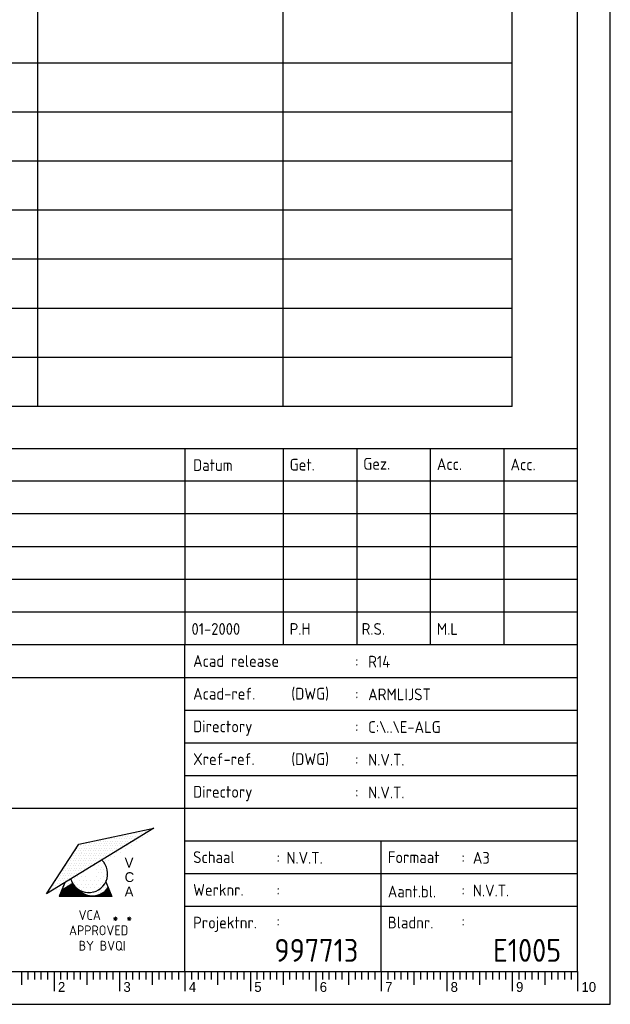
# Model space of a CAD drawing. Extents: x 0 to 420, y 0 to 297.
# Tile 5 of 6: x 330 to 420, y 0 to 151. Entities that reach past the tile are written whole.
import ezdxf
from ezdxf.enums import TextEntityAlignment as Align

# ---------------------------------------------------------------- set-up
doc = ezdxf.new("R2010")
doc.units = 0
doc.header["$LTSCALE"] = 1500
doc.layers.get('0').update_dxf_attribs({"linetype": 'CONTINUOUS'})
for name, color, linetype in [('E--L$2A-_KADER', 7, 'CONTINUOUS'), ('E--L$4A-_STEMPEL', 2, 'CONTINUOUS'), ('E--L6222_WCD220V', 3, 'CONTINUOUS'), ('TABEL', 5, 'CONTINUOUS')]:
    doc.layers.add(name, color=color, linetype=linetype)
doc.styles.add('ISO', font='isocp.shx')
doc.styles.add('UNIV', font='UNIV.SHX')

# ---------------------------------------------------------------- blocks, each defined once
blk = doc.blocks.new('*X0')
at = {"color": 0}
for p, q in [((100.78125, 134.0625), (100.78125, 134.0625)), ((101.71875, 134.0625), (101.71875, 134.0625)), ((102.1875, 135), (102.1875, 135)), ((103.125, 135), (103.125, 135)), ((103.59375, 135.9375), (103.59375, 135.9375)), ((104.53125, 135.9375), (104.53125, 135.9375)), ((97.96875, 132.1875), (97.96875, 132.1875)), ((98.90625, 132.1875), (98.90625, 132.1875)), ((99.375, 133.125), (99.375, 133.125)), ((100.3125, 133.125), (100.3125, 133.125)), ((93.75, 129.375), (93.75, 129.375)), ((94.6875, 129.375), (94.6875, 129.375)), ((95.15625, 130.3125), (95.15625, 130.3125)), ((96.09375, 130.3125), (96.09375, 130.3125)), ((96.5625, 131.25), (96.5625, 131.25)), ((97.5, 131.25), (97.5, 131.25)), ((81.5625, 121.875), (81.5625, 121.875)), ((82.96875, 122.8125), (82.96875, 122.8125))]:
    blk.add_line(p, q, dxfattribs=at)
blk = doc.blocks.new('*X2')
at = {"color": 0}
for p, q in [((98.4375, 121.875), (98.4375, 121.875)), ((99.0625, 121.875), (99.0625, 121.875)), ((99.375, 122.5), (99.375, 122.5)), ((99.6875, 121.875), (99.6875, 121.875)), ((97.8125, 120.625), (97.8125, 120.625)), ((98.125, 121.25), (98.125, 121.25)), ((98.75, 121.25), (98.75, 121.25))]:
    blk.add_line(p, q, dxfattribs=at)
blk = doc.blocks.new('*X1')
at = {"color": 0}
for p, q in [((108.4375, 121.875), (108.4375, 121.875)), ((101.875, 120), (101.875, 120)), ((102.8125, 119.375), (102.8125, 119.375)), ((103.4375, 119.375), (103.4375, 119.375)), ((104.0625, 119.375), (104.0625, 119.375)), ((104.6875, 119.375), (104.6875, 119.375)), ((105.3125, 119.375), (105.3125, 119.375)), ((105.9375, 119.375), (105.9375, 119.375)), ((106.5625, 119.375), (106.5625, 119.375)), ((106.875, 120), (106.875, 120)), ((107.1875, 119.375), (107.1875, 119.375)), ((107.5, 120), (107.5, 120)), ((107.8125, 120.625), (107.8125, 120.625)), ((108.125, 121.25), (108.125, 121.25)), ((108.125, 120), (108.125, 120)), ((108.4375, 120.625), (108.4375, 120.625)), ((108.75, 121.25), (108.75, 121.25)), ((104.375, 118.75), (104.375, 118.75)), ((105, 118.75), (105, 118.75)), ((105.625, 118.75), (105.625, 118.75))]:
    blk.add_line(p, q, dxfattribs=at)
blk = doc.blocks.new('*X3')
at = {"color": 0}
for p, q in [((67, 120.86), (67, 124.04)), ((64, 120.86), (64, 121.84)), ((64.25, 120.86), (64.25, 122.35)), ((64.5, 120.86), (64.5, 122.5)), ((64.75, 120.86), (64.75, 122.66)), ((65, 120.86), (65, 122.81)), ((65.25, 120.86), (65.25, 122.96)), ((65.5, 120.86), (65.5, 123.12)), ((65.75, 120.86), (65.75, 123.27)), ((66, 120.86), (66, 123.42)), ((66.25, 120.86), (66.25, 123.58)), ((66.5, 120.86), (66.5, 123.73)), ((66.75, 120.86), (66.75, 123.88)), ((67.25, 120.86), (67.25, 123.72)), ((67.5, 120.86), (67.5, 123.41)), ((67.75, 120.86), (67.75, 123.15)), ((68, 120.86), (68, 122.92)), ((68.25, 120.86), (68.25, 122.73)), ((68.5, 120.86), (68.5, 122.54)), ((68.75, 120.86), (68.75, 122.29)), ((69, 120.86), (69, 122.07)), ((69.25, 120.86), (69.25, 121.87)), ((69.5, 120.86), (69.5, 121.71)), ((69.75, 120.86), (69.75, 121.56)), ((74.25, 120.86), (74.25, 121.56)), ((74.5, 120.86), (74.5, 121.7)), ((74.75, 120.86), (74.75, 121.87)), ((75, 120.86), (75, 122.06)), ((75.25, 120.86), (75.25, 122.27)), ((75.5, 120.86), (75.5, 122.53)), ((75.75, 120.86), (75.75, 122.82)), ((76, 120.86), (76, 122.97)), ((76.25, 120.86), (76.25, 122.37)), ((76.5, 120.86), (76.5, 121.77)), ((63.75, 120.86), (63.75, 121.24)), ((70, 120.86), (70, 121.44)), ((70.25, 120.86), (70.25, 121.33)), ((70.5, 120.86), (70.5, 121.24)), ((70.75, 120.86), (70.75, 121.16)), ((71, 120.86), (71, 121.1)), ((71.25, 120.86), (71.25, 121.05)), ((71.5, 120.86), (71.5, 121.02)), ((71.75, 120.86), (71.75, 121)), ((72, 120.86), (72, 120.99)), ((72.25, 120.86), (72.25, 121)), ((72.5, 120.86), (72.5, 121.02)), ((72.75, 120.86), (72.75, 121.05)), ((73, 120.86), (73, 121.1)), ((73.25, 120.86), (73.25, 121.16)), ((73.5, 120.86), (73.5, 121.23)), ((73.75, 120.86), (73.75, 121.32)), ((74, 120.86), (74, 121.43)), ((76.75, 120.86), (76.75, 121.17))]:
    blk.add_line(p, q, dxfattribs=at)
blk = doc.blocks.new('STEMPEL')
at = {"layer": 'E--L$4A-_STEMPEL', "color": 3}
for p, q in [((-185, 85), (-5, 85)), ((-185, 55), (-5, 55)), ((-65, 5), (-65, 55)), ((-185, 30), (-5, 30)), ((-35, 5), (-35, 25))]:
    blk.add_line(p, q, dxfattribs=at)
at = {"layer": 'E--L$4A-_STEMPEL', "color": 2}
for p, q in [((-65, 85), (-65, 55)), ((-50, 85), (-50, 55)), ((-38.75, 85), (-38.75, 55)), ((-27.5, 55), (-27.5, 85)), ((-16.25, 85), (-16.25, 55)), ((-5, 80), (-185, 80)), ((-5, 75), (-185, 75)), ((-185, 70), (-5, 70)), ((-185, 65), (-5, 65)), ((-185, 60), (-5, 60)), ((-185, 50), (-5, 50)), ((-65, 45), (-5, 45)), ((-65, 40), (-5, 40)), ((-65, 35), (-5, 35)), ((-69.76, 26.93), (-86.15, 16.89)), ((-81.23, 24.47), (-69.76, 26.93)), ((-75.24, 25.73), (-75.24, 25.73)), ((-74.86, 25.73), (-74.86, 25.73)), ((-74.48, 25.73), (-74.48, 25.73)), ((-74.1, 25.73), (-74.1, 25.73)), ((-73.72, 25.73), (-73.72, 25.73)), ((-73.53, 26.11), (-73.53, 26.11)), ((-73.34, 25.73), (-73.34, 25.73)), ((-73.15, 26.11), (-73.15, 26.11)), ((-72.96, 25.73), (-72.96, 25.73)), ((-72.77, 26.11), (-72.77, 26.11)), ((-72.58, 25.73), (-72.58, 25.73)), ((-72.39, 26.11), (-72.39, 26.11)), ((-72.2, 25.73), (-72.2, 25.73)), ((-72.01, 26.11), (-72.01, 26.11)), ((-71.82, 25.73), (-71.82, 25.73)), ((-71.63, 26.11), (-71.63, 26.11)), ((-71.44, 26.49), (-71.44, 26.49)), ((-71.25, 26.11), (-71.25, 26.11)), ((-71.06, 26.49), (-71.06, 26.49)), ((-70.68, 26.49), (-70.68, 26.49)), ((-86.15, 16.89), (-81.23, 24.47)), ((-81.31, 24.21), (-81.31, 24.21)), ((-80.93, 24.21), (-80.93, 24.21)), ((-80.55, 24.21), (-80.55, 24.21)), ((-80.36, 24.59), (-80.36, 24.59)), ((-80.17, 24.21), (-80.17, 24.21)), ((-79.98, 24.59), (-79.98, 24.59)), ((-79.79, 24.21), (-79.79, 24.21)), ((-79.6, 24.59), (-79.6, 24.59)), ((-79.41, 24.21), (-79.41, 24.21)), ((-79.22, 24.59), (-79.22, 24.59)), ((-79.03, 24.21), (-79.03, 24.21)), ((-78.84, 24.59), (-78.84, 24.59)), ((-78.65, 24.97), (-78.65, 24.97)), ((-78.65, 24.21), (-78.65, 24.21)), ((-78.46, 24.59), (-78.46, 24.59)), ((-78.27, 24.97), (-78.27, 24.97)), ((-78.27, 24.21), (-78.27, 24.21)), ((-78.08, 24.59), (-78.08, 24.59)), ((-77.89, 24.97), (-77.89, 24.97)), ((-77.89, 24.21), (-77.89, 24.21)), ((-77.7, 24.59), (-77.7, 24.59)), ((-77.51, 24.97), (-77.51, 24.97)), ((-77.51, 24.21), (-77.51, 24.21)), ((-77.32, 24.59), (-77.32, 24.59)), ((-77.14, 24.97), (-77.14, 24.97)), ((-77.14, 24.21), (-77.14, 24.21)), ((-76.95, 25.35), (-76.95, 25.35)), ((-76.95, 24.59), (-76.95, 24.59)), ((-76.76, 24.97), (-76.76, 24.97)), ((-76.76, 24.21), (-76.76, 24.21)), ((-76.57, 25.35), (-76.57, 25.35)), ((-76.57, 24.59), (-76.57, 24.59)), ((-76.38, 24.97), (-76.38, 24.97)), ((-76.38, 24.21), (-76.38, 24.21)), ((-76.19, 25.35), (-76.19, 25.35)), ((-76.19, 24.59), (-76.19, 24.59)), ((-76, 24.97), (-76, 24.97)), ((-76, 24.21), (-76, 24.21)), ((-75.81, 25.35), (-75.81, 25.35)), ((-75.81, 24.59), (-75.81, 24.59)), ((-75.62, 24.97), (-75.62, 24.97)), ((-75.62, 24.21), (-75.62, 24.21)), ((-75.43, 25.35), (-75.43, 25.35)), ((-75.43, 24.59), (-75.43, 24.59)), ((-75.24, 24.97), (-75.24, 24.97)), ((-75.24, 24.21), (-75.24, 24.21)), ((-75.05, 25.35), (-75.05, 25.35)), ((-75.05, 24.59), (-75.05, 24.59)), ((-74.86, 24.97), (-74.86, 24.97)), ((-74.86, 24.21), (-74.86, 24.21)), ((-74.67, 25.35), (-74.67, 25.35)), ((-74.67, 24.59), (-74.67, 24.59)), ((-74.48, 24.97), (-74.48, 24.97)), ((-74.48, 24.21), (-74.48, 24.21)), ((-74.29, 25.35), (-74.29, 25.35)), ((-74.29, 24.59), (-74.29, 24.59)), ((-74.1, 24.97), (-74.1, 24.97)), ((-73.91, 25.35), (-73.91, 25.35)), ((-73.91, 24.59), (-73.91, 24.59)), ((-73.72, 24.97), (-73.72, 24.97)), ((-73.53, 25.35), (-73.53, 25.35)), ((-73.34, 24.97), (-73.34, 24.97)), ((-73.15, 25.35), (-73.15, 25.35)), ((-72.77, 25.35), (-72.77, 25.35)), ((-72.39, 25.35), (-72.39, 25.35)), ((-65, 25), (-5, 25)), ((-82.07, 22.69), (-82.07, 22.69)), ((-81.88, 23.07), (-81.88, 23.07)), ((-81.69, 23.45), (-81.69, 23.45)), ((-81.69, 22.69), (-81.69, 22.69)), ((-81.5, 23.83), (-81.5, 23.83)), ((-81.5, 23.07), (-81.5, 23.07)), ((-81.31, 23.45), (-81.31, 23.45)), ((-81.31, 22.69), (-81.31, 22.69)), ((-81.12, 23.83), (-81.12, 23.83)), ((-81.12, 23.07), (-81.12, 23.07)), ((-80.93, 23.45), (-80.93, 23.45)), ((-80.93, 22.69), (-80.93, 22.69)), ((-80.79, 23.29), (-80.79, 23.29)), ((-80.74, 23.83), (-80.74, 23.83)), ((-80.74, 23.07), (-80.74, 23.07)), ((-80.55, 23.45), (-80.55, 23.45)), ((-80.55, 22.69), (-80.55, 22.69)), ((-80.36, 23.83), (-80.36, 23.83)), ((-80.36, 23.07), (-80.36, 23.07)), ((-80.17, 23.45), (-80.17, 23.45)), ((-80.17, 22.69), (-80.17, 22.69)), ((-79.98, 23.83), (-79.98, 23.83)), ((-79.98, 23.07), (-79.98, 23.07)), ((-79.79, 23.45), (-79.79, 23.45)), ((-79.79, 22.69), (-79.79, 22.69)), ((-79.6, 23.83), (-79.6, 23.83)), ((-79.6, 23.07), (-79.6, 23.07)), ((-79.41, 23.45), (-79.41, 23.45)), ((-79.41, 22.69), (-79.41, 22.69)), ((-79.22, 23.83), (-79.22, 23.83)), ((-79.22, 23.07), (-79.22, 23.07)), ((-79.03, 23.45), (-79.03, 23.45)), ((-79.03, 22.69), (-79.03, 22.69)), ((-78.84, 23.83), (-78.84, 23.83)), ((-78.84, 23.07), (-78.84, 23.07)), ((-78.65, 23.45), (-78.65, 23.45)), ((-78.65, 22.69), (-78.65, 22.69)), ((-78.46, 23.83), (-78.46, 23.83)), ((-78.46, 23.07), (-78.46, 23.07)), ((-78.27, 23.45), (-78.27, 23.45)), ((-78.27, 22.69), (-78.27, 22.69)), ((-78.08, 23.83), (-78.08, 23.83)), ((-78.08, 23.07), (-78.08, 23.07)), ((-77.89, 23.45), (-77.89, 23.45)), ((-77.89, 22.69), (-77.89, 22.69)), ((-77.7, 23.83), (-77.7, 23.83)), ((-77.7, 23.07), (-77.7, 23.07)), ((-77.51, 23.45), (-77.51, 23.45)), ((-77.51, 22.69), (-77.51, 22.69)), ((-77.32, 23.83), (-77.32, 23.83)), ((-77.32, 23.07), (-77.32, 23.07)), ((-77.14, 23.45), (-77.14, 23.45)), ((-77.14, 22.69), (-77.14, 22.69)), ((-76.95, 23.83), (-76.95, 23.83)), ((-76.95, 23.07), (-76.95, 23.07)), ((-76.76, 23.45), (-76.76, 23.45)), ((-76.76, 22.69), (-76.76, 22.69)), ((-76.57, 23.83), (-76.57, 23.83)), ((-76.57, 23.07), (-76.57, 23.07)), ((-76.38, 23.45), (-76.38, 23.45)), ((-76.19, 23.83), (-76.19, 23.83)), ((-76.19, 23.07), (-76.19, 23.07)), ((-76, 23.45), (-76, 23.45)), ((-75.81, 23.83), (-75.81, 23.83)), ((-75.62, 23.45), (-75.62, 23.45)), ((-75.43, 23.83), (-75.43, 23.83)), ((-75.05, 23.83), (-75.05, 23.83)), ((-83.21, 21.18), (-83.21, 21.18)), ((-83.02, 21.56), (-83.02, 21.56)), ((-82.83, 21.94), (-82.83, 21.94)), ((-82.83, 21.18), (-82.83, 21.18)), ((-82.64, 21.56), (-82.64, 21.56)), ((-82.45, 21.94), (-82.45, 21.94)), ((-82.45, 21.18), (-82.45, 21.18)), ((-82.26, 22.32), (-82.26, 22.32)), ((-82.26, 21.56), (-82.26, 21.56)), ((-82.07, 21.94), (-82.07, 21.94)), ((-82.07, 21.18), (-82.07, 21.18)), ((-81.88, 22.32), (-81.88, 22.32)), ((-81.88, 21.56), (-81.88, 21.56)), ((-81.69, 21.94), (-81.69, 21.94)), ((-81.69, 21.18), (-81.69, 21.18)), ((-81.5, 22.32), (-81.5, 22.32)), ((-81.5, 21.56), (-81.5, 21.56)), ((-81.31, 21.94), (-81.31, 21.94)), ((-81.31, 21.18), (-81.31, 21.18)), ((-81.12, 22.32), (-81.12, 22.32)), ((-81.12, 21.56), (-81.12, 21.56)), ((-80.93, 21.94), (-80.93, 21.94)), ((-80.93, 21.18), (-80.93, 21.18)), ((-80.74, 22.32), (-80.74, 22.32)), ((-80.74, 21.56), (-80.74, 21.56)), ((-80.55, 21.94), (-80.55, 21.94)), ((-80.55, 21.18), (-80.55, 21.18)), ((-80.36, 22.32), (-80.36, 22.32)), ((-80.36, 21.56), (-80.36, 21.56)), ((-80.17, 21.94), (-80.17, 21.94)), ((-80.17, 21.18), (-80.17, 21.18)), ((-79.98, 22.32), (-79.98, 22.32)), ((-79.98, 21.56), (-79.98, 21.56)), ((-79.79, 21.94), (-79.79, 21.94)), ((-79.79, 21.18), (-79.79, 21.18)), ((-79.6, 22.32), (-79.6, 22.32)), ((-79.6, 21.56), (-79.6, 21.56)), ((-79.41, 21.94), (-79.41, 21.94)), ((-79.41, 21.18), (-79.41, 21.18)), ((-79.22, 22.32), (-79.22, 22.32)), ((-79.22, 21.56), (-79.22, 21.56)), ((-79.03, 21.94), (-79.03, 21.94)), ((-78.84, 22.32), (-78.84, 22.32)), ((-78.84, 21.56), (-78.84, 21.56)), ((-78.84, 21.23), (-78.84, 21.23)), ((-78.65, 21.94), (-78.65, 21.94)), ((-78.46, 22.32), (-78.46, 22.32)), ((-78.27, 21.94), (-78.27, 21.94)), ((-78.27, 21.23), (-78.27, 21.23)), ((-78.08, 22.32), (-78.08, 22.32)), ((-77.98, 21.8), (-77.98, 21.8)), ((-77.7, 22.32), (-77.7, 22.32)), ((-77.45, 21.5), (-77.45, 21.5)), ((-77.32, 22.32), (-77.32, 22.32)), ((-77.13, 21.23), (-77.13, 21.23)), ((-84.35, 19.66), (-84.35, 19.66)), ((-83.97, 19.66), (-83.97, 19.66)), ((-83.78, 20.04), (-83.78, 20.04)), ((-83.59, 20.42), (-83.59, 20.42)), ((-83.59, 19.66), (-83.59, 19.66)), ((-83.4, 20.8), (-83.4, 20.8)), ((-83.4, 20.04), (-83.4, 20.04)), ((-83.21, 20.42), (-83.21, 20.42)), ((-83.21, 19.66), (-83.21, 19.66)), ((-83.02, 20.8), (-83.02, 20.8)), ((-83.02, 20.04), (-83.02, 20.04)), ((-82.83, 20.42), (-82.83, 20.42)), ((-82.83, 19.66), (-82.83, 19.66)), ((-82.64, 20.8), (-82.64, 20.8)), ((-82.64, 20.04), (-82.64, 20.04)), ((-82.45, 20.42), (-82.45, 20.42)), ((-82.45, 19.66), (-82.45, 19.66)), ((-82.26, 20.8), (-82.26, 20.8)), ((-82.26, 20.04), (-82.26, 20.04)), ((-82.07, 20.42), (-82.07, 20.42)), ((-82.07, 19.66), (-82.07, 19.66)), ((-81.88, 20.8), (-81.88, 20.8)), ((-81.88, 20.04), (-81.88, 20.04)), ((-81.69, 20.42), (-81.69, 20.42)), ((-81.69, 19.66), (-81.69, 19.66)), ((-81.5, 20.8), (-81.5, 20.8)), ((-81.5, 20.04), (-81.5, 20.04)), ((-81.31, 20.42), (-81.31, 20.42)), ((-81.12, 20.8), (-81.12, 20.8)), ((-81.12, 20.04), (-81.12, 20.04)), ((-80.93, 20.42), (-80.93, 20.42)), ((-80.74, 20.8), (-80.74, 20.8)), ((-80.55, 20.42), (-80.55, 20.42)), ((-80.55, 20.09), (-80.55, 20.09)), ((-80.36, 20.8), (-80.36, 20.8)), ((-79.98, 20.8), (-79.98, 20.8)), ((-78.55, 20.66), (-78.55, 20.66)), ((-78.27, 20.09), (-78.27, 20.09)), ((-77.98, 20.66), (-77.98, 20.66)), ((-77.8, 20.92), (-77.8, 20.92)), ((-77.7, 20.09), (-77.7, 20.09)), ((-77.42, 20.66), (-77.42, 20.66)), ((-77.19, 21), (-77.19, 21)), ((-77.03, 19.81), (-77.03, 19.81)), ((-77.01, 20.49), (-77.01, 20.49)), ((-65, 20), (-5, 20)), ((-85.11, 18.14), (-85.11, 18.14)), ((-84.92, 18.52), (-84.92, 18.52)), ((-84.73, 18.9), (-84.73, 18.9)), ((-84.73, 18.14), (-84.73, 18.14)), ((-84.54, 19.28), (-84.54, 19.28)), ((-84.54, 18.52), (-84.54, 18.52)), ((-84.35, 18.9), (-84.35, 18.9)), ((-84.35, 18.14), (-84.35, 18.14)), ((-83.35, 18.61), (-84.23, 16.51)), ((-84.16, 19.28), (-84.16, 19.28)), ((-84.16, 18.52), (-84.16, 18.52)), ((-83.97, 18.9), (-83.97, 18.9)), ((-82.14, 18.45), (-83.86, 17.39)), ((-83.78, 19.28), (-83.78, 19.28)), ((-83.78, 18.52), (-83.78, 18.52)), ((-83.59, 18.9), (-83.59, 18.9)), ((-83.4, 19.28), (-83.4, 19.28)), ((-83.21, 18.9), (-83.21, 18.9)), ((-83.02, 19.28), (-83.02, 19.28)), ((-82.64, 19.28), (-82.64, 19.28)), ((-82.26, 19.28), (-82.26, 19.28)), ((-82.26, 18.95), (-82.26, 18.95)), ((-81.97, 18.38), (-81.97, 18.38)), ((-81.84, 19.29), (-81.84, 19.29)), ((-81.84, 18.68), (-81.84, 18.68)), ((-81.4, 19.52), (-81.4, 19.52)), ((-81.4, 18.38), (-81.4, 18.38)), ((-81.12, 18.95), (-81.12, 18.95)), ((-80.83, 19.52), (-80.83, 19.52)), ((-80.83, 18.38), (-80.83, 18.38)), ((-80.55, 18.95), (-80.55, 18.95)), ((-80.26, 19.52), (-80.26, 19.52)), ((-80.26, 18.38), (-80.26, 18.38)), ((-79.98, 18.95), (-79.98, 18.95)), ((-79.69, 18.38), (-79.69, 18.38)), ((-79.41, 18.95), (-79.41, 18.95)), ((-79.12, 18.38), (-79.12, 18.38)), ((-78.84, 18.95), (-78.84, 18.95)), ((-78.55, 19.52), (-78.55, 19.52)), ((-78.55, 18.38), (-78.55, 18.38)), ((-78.27, 18.95), (-78.27, 18.95)), ((-77.98, 18.38), (-77.98, 18.38)), ((-77.9, 19.21), (-77.9, 19.21)), ((-77.55, 18.66), (-77.55, 18.66)), ((-77.42, 19.52), (-77.42, 19.52)), ((-77.42, 18.38), (-77.42, 18.38)), ((-77.13, 18.95), (-77.13, 18.95)), ((-77.09, 18.74), (-76.16, 16.51)), ((-86.06, 17), (-86.06, 17)), ((-85.49, 17.38), (-85.49, 17.38)), ((-85.3, 17.76), (-85.3, 17.76)), ((-84.92, 17.76), (-84.92, 17.76)), ((-84.14, 17.54), (-84.14, 17.54)), ((-81.5, 18.02), (-81.5, 18.02)), ((-81.12, 17.81), (-81.12, 17.81)), ((-80.75, 17.55), (-80.75, 17.55)), ((-80.55, 17.81), (-80.55, 17.81)), ((-80.26, 17.24), (-80.26, 17.24)), ((-79.98, 17.81), (-79.98, 17.81)), ((-79.69, 17.24), (-79.69, 17.24)), ((-79.41, 17.81), (-79.41, 17.81)), ((-79.12, 17.24), (-79.12, 17.24)), ((-78.84, 17.81), (-78.84, 17.81)), ((-78.27, 17.81), (-78.27, 17.81)), ((-76.16, 16.51), (-84.23, 16.51)), ((-65, 15), (-5, 15))]:
    blk.add_line(p, q, dxfattribs=at)
for centre, start, end in [((-79.69, 19.97), 196.3798, 46.6202), ((-79.12, 19.47), 221.695, 326.1466)]:
    blk.add_arc(centre, 2.88, start, end, dxfattribs=at)
at = {"layer": 'E--L$4A-_STEMPEL', "color": 2, "xscale": 0.6075, "yscale": 0.6075, "zscale": 0.6075}
for name, p in [('*X0', (-134.15, -56.54)), ('*X3', (-122.86, -56.92)), ('*X2', (-142.99, -55.55)), ('*X1', (-142.99, -55.49))]:
    blk.add_blockref(name, p, dxfattribs=at)
at = {"layer": 'E--L$4A-_STEMPEL', "color": 2}
for s, height, style, p in [('Datum', 1.8, 'ISO', (-63.76, 81.56)), ('Get.', 1.8, 'ISO', (-49, 81.62)), ('Gez.', 1.8, 'ISO', (-37.75, 81.76)), ('Acc.', 1.8, 'ISO', (-26.5, 81.71)), ('Acc.', 1.8, 'ISO', (-15.25, 81.66)), ('Acad release ', 1.8, 'ISO', (-63.75, 51.6)), (':', 1.8, 'ISO', (-39, 51.6)), ('Acad-ref. ', 1.8, 'ISO', (-63.75, 46.6)), ('(DWG)', 1.8, 'ISO', (-48.75, 46.6)), (':', 1.8, 'ISO', (-39, 46.6)), ('Directory', 1.8, 'ISO', (-63.75, 41.6)), (':', 1.8, 'ISO', (-39, 41.6)), ('Xref-ref.', 1.8, 'ISO', (-63.75, 36.6)), ('(DWG)', 1.8, 'ISO', (-48.75, 36.6)), (':', 1.8, 'ISO', (-39, 36.6)), ('Directory', 1.8, 'ISO', (-63.75, 31.6)), (':', 1.8, 'ISO', (-39, 31.6)), ('Schaal', 1.8, 'ISO', (-63.75, 21.6)), (':', 1.8, 'ISO', (-51, 21.6)), ('Formaat', 1.8, 'ISO', (-34, 21.6)), (':', 1.8, 'ISO', (-22.75, 21.6)), ('V', 1.5, 'UNIV', (-74.21, 20.91)), ('C', 1.5, 'UNIV', (-74.21, 18.7)), ('Werknr.', 1.8, 'ISO', (-63.75, 16.6)), ('Aant.bl.', 1.8, 'ISO', (-34, 16.35)), ('A', 1.5, 'UNIV', (-74.21, 16.49)), (':', 1.8, 'ISO', (-51, 16.6)), (':', 1.8, 'ISO', (-22.75, 16.6)), ('Projektnr.', 1.8, 'ISO', (-63.75, 11.6)), ('Bladnr.', 1.8, 'ISO', (-34, 11.6)), (':', 1.8, 'ISO', (-51, 11.85)), (':', 1.8, 'ISO', (-22.75, 11.85))]:
    blk.add_text(s, height=height, dxfattribs=dict(at, style=style)).set_placement(p)
at = {"layer": 'E--L$4A-_STEMPEL', "color": 1, "style": 'ISO'}
for s, height, p in [('VCA', 1.5, (-81.25, 12.9)), ('+', 1.46, (-76.07, 12.5)), ('*', 1.46, (-76.07, 12.5)), ('+', 1.46, (-73.96, 12.5)), ('*', 1.46, (-73.96, 12.5)), ('APPROVED', 1.5, (-82.71, 10.56)), ('BY BVQI', 1.5, (-81.25, 8.21))]:
    blk.add_text(s, height=height, dxfattribs=at).set_placement(p)
at = {"layer": 'E--L$4A-_STEMPEL', "color": 2, "style": 'ISO'}
for tag, p in [('REVISIELETTER', (-183.5, 76.5)), ('OMSCHRIJVING', (-177.5, 76.5)), ('DATUM-GETEKEND', (-64, 76.5)), ('GETEKEND-DOOR', (-49, 76.5)), ('GEZIEN-DOOR', (-38, 76.5)), ('ACC-DOOR', (-26.5, 76.5)), ('ACC-DOOR', (-15.5, 76.5)), ('REVISIELETTER', (-183.5, 71.5)), ('OMSCHRIJVING', (-177.5, 71.5)), ('DATUM-GETEKEND', (-64, 71.5)), ('GETEKEND-DOOR', (-49, 71.5)), ('GEZIEN-DOOR', (-38, 71.5)), ('ACC-DOOR', (-26.5, 71.5)), ('ACC-DOOR', (-15.5, 71.5)), ('REVISIELETTER', (-183.5, 66.5)), ('OMSCHRIJVING', (-177.5, 66.5)), ('DATUM-GETEKEND', (-64, 66.5)), ('GETEKEND-DOOR', (-49, 66.5)), ('GEZIEN-DOOR', (-38, 66.5)), ('ACC-DOOR', (-27, 66.5)), ('ACC-DOOR', (-15.5, 66.5)), ('REVISIELETTER', (-183.5, 61.5)), ('OMSCHRIJVING', (-177.5, 61.5)), ('DATUM-GETEKEND', (-64, 61.5)), ('GETEKEND-DOOR', (-49, 61.5)), ('GEZIEN-DOOR', (-38, 61.5)), ('ACC-DOOR', (-27, 61.5)), ('ACC-DOOR', (-15.5, 61.5)), ('OMSCHRIJVING-O', (-177.5, 56.5)), ('DATUM-GETEKEND', (-64, 56.5)), ('GETEKEND-DOOR', (-49, 56.5)), ('GEZIEN-DOOR', (-38, 56.5)), ('ACC-DOOR', (-26.5, 56.5)), ('ACC-DOOR', (-15.5, 56.5)), ('OMSCHRIJVING', (-162, 51.5)), ('ACAD-RELEASE', (-37, 51.5)), ('ACAD-REF', (-37, 46.5)), ('ACAD-DIR', (-37, 41.5)), ('X-REF', (-37, 36.5)), ('XREF-DIR', (-37, 31.5)), ('SCHAAL', (-49.5, 21.5)), ('FORMAAT', (-21, 21.5)), ('WERKNUMMER', (-49.5, 16.5)), ('AANTAL-BLADEN', (-21, 16.5))]:
    blk.add_attdef(tag, p, '', height=1.8, dxfattribs=at)
at = {"layer": 'E--L$4A-_STEMPEL', "style": 'ISO'}
for tag, p in [('OPMERKING-1', (-184, 44)), ('OPMERKING-2', (-184, 38)), ('OPMERKING-3', (-184, 32))]:
    blk.add_attdef(tag, p, '', height=3.5, dxfattribs=at)
for tag, p in [('PROJEKT-NUMMER', (-38.5, 6.5)), ('BLAD-NUMMER', (-7.5, 6.5))]:
    blk.add_attdef(tag, text='', height=3.5, dxfattribs=at).set_placement(p, align=Align.RIGHT)
blk = doc.blocks.new('A3')
at = {"layer": 'E--L$2A-_KADER', "color": 2}
for p, q in [((420, 0), (420, 297)), ((0, 0), (420, 0))]:
    blk.add_line(p, q, dxfattribs=at)
at = {"layer": 'E--L$2A-_KADER', "color": 4}
for p, q in [((415, 5), (415, 292)), ((25, 5), (415, 5))]:
    blk.add_line(p, q, dxfattribs=at)
at = {"layer": 'E--L$2A-_KADER', "color": 2}
for points in [[(330, 5), (330, 3)], [(331, 5), (331, 3.8)], [(332, 5), (332, 3.8)], [(333, 5), (333, 3.8)], [(334, 5), (334, 3.8)], [(335, 5), (335, 2)], [(336, 5), (336, 3.8)], [(337, 5), (337, 3.8)], [(338, 5), (338, 3.8)], [(339, 5), (339, 3.8)], [(340, 5), (340, 3)], [(341, 5), (341, 3.8)], [(342, 5), (342, 3.8)], [(343, 5), (343, 3.8)], [(344, 5), (344, 3.8)], [(345, 5), (345, 2)], [(346, 5), (346, 3.8)], [(347, 5), (347, 3.8)], [(348, 5), (348, 3.8)], [(349, 5), (349, 3.8)], [(350, 5), (350, 3)], [(351, 5), (351, 3.8)], [(352, 5), (352, 3.8)], [(353, 5), (353, 3.8)], [(354, 5), (354, 3.8)], [(355, 5), (355, 2)], [(356, 5), (356, 3.8)], [(357, 5), (357, 3.8)], [(358, 5), (358, 3.8)], [(359, 5), (359, 3.8)], [(360, 5), (360, 3)], [(361, 5), (361, 3.8)], [(362, 5), (362, 3.8)], [(363, 5), (363, 3.8)], [(364, 5), (364, 3.8)], [(365, 5), (365, 2)], [(366, 5), (366, 3.8)], [(367, 5), (367, 3.8)], [(368, 5), (368, 3.8)], [(369, 5), (369, 3.8)], [(370, 5), (370, 3)], [(371, 5), (371, 3.8)], [(372, 5), (372, 3.8)], [(373, 5), (373, 3.8)], [(374, 5), (374, 3.8)], [(375, 5), (375, 2)], [(376, 5), (376, 3.8)], [(377, 5), (377, 3.8)], [(378, 5), (378, 3.8)], [(379, 5), (379, 3.8)], [(380, 5), (380, 3)], [(381, 5), (381, 3.8)], [(382, 5), (382, 3.8)], [(383, 5), (383, 3.8)], [(384, 5), (384, 3.8)], [(385, 5), (385, 2)], [(386, 5), (386, 3.8)], [(387, 5), (387, 3.8)], [(388, 5), (388, 3.8)], [(389, 5), (389, 3.8)], [(390, 5), (390, 3)], [(391, 5), (391, 3.8)], [(392, 5), (392, 3.8)], [(393, 5), (393, 3.8)], [(394, 5), (394, 3.8)], [(395, 5), (395, 2)], [(396, 5), (396, 3.8)], [(397, 5), (397, 3.8)], [(398, 5), (398, 3.8)], [(399, 5), (399, 3.8)], [(400, 5), (400, 3)], [(401, 5), (401, 3.8)], [(402, 5), (402, 3.8)], [(403, 5), (403, 3.8)], [(404, 5), (404, 3.8)], [(405, 5), (405, 2)], [(406, 5), (406, 3.8)], [(407, 5), (407, 3.8)], [(408, 5), (408, 3.8)], [(409, 5), (409, 3.8)], [(410, 5), (410, 3)], [(411, 5), (411, 3.8)], [(412, 5), (412, 3.8)], [(413, 5), (413, 3.8)], [(414, 5), (414, 3.8)], [(415, 5), (415, 2)]]:
    blk.add_lwpolyline(points, dxfattribs=at)
for s, p in [('2', (335.6, 1.9)), ('3', (345.6, 1.9)), ('4', (355.6, 1.9)), ('5', (365.6, 1.9)), ('6', (375.6, 1.9)), ('7', (385.6, 1.9)), ('8', (395.6, 1.9)), ('9', (405.6, 1.9)), ('10', (415.6, 1.9))]:
    blk.add_text(s, height=1.5, dxfattribs=at).set_placement(p)

msp = doc.modelspace()

# ---------------------------------------------------------------- linework, layer by layer
at = {"layer": 'TABEL', "color": 1}
for p, q in [((332.5, 91.43), (332.5, 286.43)), ((370, 91.43), (370, 286.43)), ((405, 91.43), (405, 286.43)), ((405, 143.93), (220, 143.93)), ((405, 136.43), (220, 136.43)), ((405, 128.93), (220, 128.93)), ((405, 121.43), (220, 121.43)), ((405, 113.93), (220, 113.93)), ((405, 106.43), (220, 106.43)), ((405, 98.93), (220, 98.93)), ((405, 91.43), (220, 91.43))]:
    msp.add_line(p, q, dxfattribs=at)

# ---------------------------------------------------------------- block references
at = {"layer": 'E--L6222_WCD220V'}
msp.add_blockref('A3', (0, 0), dxfattribs=at)
ref = msp.add_blockref('STEMPEL', (420, 0), dxfattribs=at)
ref.add_attrib('PROJEKT-NUMMER', '997713', dxfattribs={"layer": 'E--L$4A-_STEMPEL', "height": 3.5, "style": 'ISO'}).set_placement((381.5, 6.5), align=Align.RIGHT)
ref.add_attrib('FORMAAT', 'A3', (399, 21.5), dxfattribs={"layer": 'E--L$4A-_STEMPEL', "color": 2, "height": 1.8, "style": 'ISO'})
ref.add_attrib('SCHAAL', 'N.V.T.', (370.5, 21.5), dxfattribs={"layer": 'E--L$4A-_STEMPEL', "color": 2, "height": 1.8, "style": 'ISO'})
ref.add_attrib('AANTAL-BLADEN', 'N.V.T.', (399, 16.5), dxfattribs={"layer": 'E--L$4A-_STEMPEL', "color": 2, "height": 1.8, "style": 'ISO'})
ref.add_attrib('BLAD-NUMMER', 'E1005', dxfattribs={"layer": 'E--L$4A-_STEMPEL', "height": 3.5, "style": 'ISO'}).set_placement((412.5, 6.5), align=Align.RIGHT)
ref.add_attrib('ACAD-RELEASE', 'R14', (383, 51.5), dxfattribs={"layer": 'E--L$4A-_STEMPEL', "color": 2, "height": 1.8, "style": 'ISO'})
ref.add_attrib('ACAD-REF', 'ARMLIJST', (383, 46.5), dxfattribs={"layer": 'E--L$4A-_STEMPEL', "color": 2, "height": 1.8, "style": 'ISO'})
ref.add_attrib('ACAD-DIR', 'C:\\..\\E-ALG', (383, 41.5), dxfattribs={"layer": 'E--L$4A-_STEMPEL', "color": 2, "height": 1.8, "style": 'ISO'})
ref.add_attrib('X-REF', 'N.V.T.', (383, 36.5), dxfattribs={"layer": 'E--L$4A-_STEMPEL', "color": 2, "height": 1.8, "style": 'ISO'})
ref.add_attrib('XREF-DIR', 'N.V.T.', (383, 31.5), dxfattribs={"layer": 'E--L$4A-_STEMPEL', "color": 2, "height": 1.8, "style": 'ISO'})
ref.add_attrib('GETEKEND-DOOR', 'P.H', (371, 56.5), dxfattribs={"layer": 'E--L$4A-_STEMPEL', "color": 2, "height": 1.8, "style": 'ISO'})
ref.add_attrib('DATUM-GETEKEND', '01-2000', (356, 56.5), dxfattribs={"layer": 'E--L$4A-_STEMPEL', "color": 2, "height": 1.8, "style": 'ISO'})
ref.add_attrib('GEZIEN-DOOR', 'R.S.', (382, 56.5), dxfattribs={"layer": 'E--L$4A-_STEMPEL', "color": 2, "height": 1.8, "style": 'ISO'})
ref.add_attrib('ACC-DOOR', 'M.L', (393.5, 56.5), dxfattribs={"layer": 'E--L$4A-_STEMPEL', "color": 2, "height": 1.8, "style": 'ISO'})

doc.saveas('drawing.dxf')
